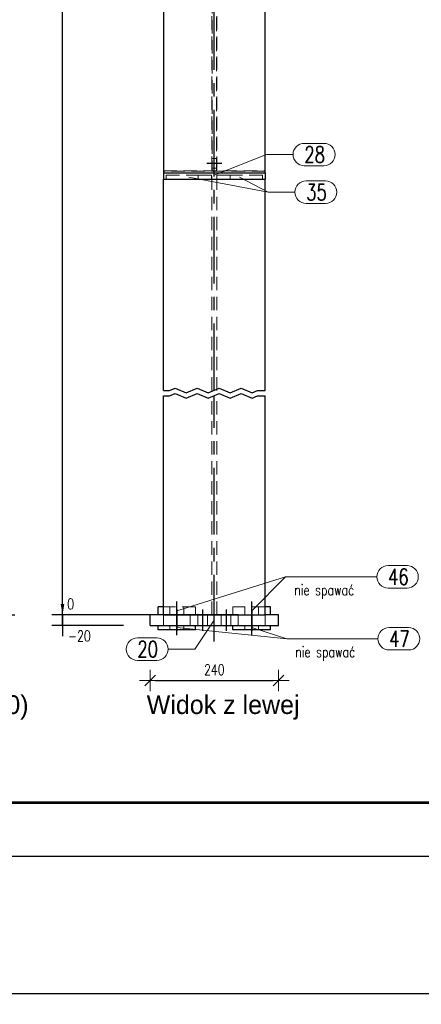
# Model space of a CAD drawing. Header units: millimetres. Extents: x 3515 to 4529, y 13642 to 14292.
# Tile 2 of 96: x 3663 to 3738, y 13642 to 13826. Entities that reach past the tile are written whole.
import ezdxf

# ---------------------------------------------------------------- set-up
doc = ezdxf.new("R2010")
doc.units = ezdxf.units.MM
doc.header["$LTSCALE"] = 10
doc.linetypes.add('HIDDEN', pattern=[0.375, 0.25, -0.125])
doc.linetypes.add('MITTE', pattern=[2, 1.25, -0.25, 0.25, -0.25])
doc.layers.get('Defpoints').update_dxf_attribs({"color": 1})
doc.layers.add('_FORMATKA', color=8, linetype='Continuous', plot=False)
for name, color, linetype, lineweight in [('_RAMKA', 7, 'Continuous', 35), ('PS_DIM', 4, 'Continuous', 13), ('PS_Hidden', 2, 'HIDDEN', 9), ('PS_Pos', 1, 'Continuous', 15), ('PS_SOLID', 7, 'Continuous', 30)]:
    doc.layers.add(name, color=color, linetype=linetype, lineweight=lineweight)
doc.layers.add('PS_MID', color=5, linetype='MITTE')
doc.layers.add('PS_SHAPE', color=3, linetype='Continuous')
doc.styles.add('simplex', font='simplex.shx', dxfattribs={"width": 0.75})
doc.dimstyles.new('1_10_GŁ_DS1-LS10', dxfattribs={"dimtxt": 2, "dimasz": 2, "dimexe": 2, "dimexo": 5, "dimgap": 1, "dimtad": 1, "dimjust": 4, "dimdec": 0, "dimlfac": 10, "dimtxsty": 'simplex', "dimblk1": 'NONE', "dimsah": 1, "dimcen": 2, "dimclrd": 256, "dimclre": 256, "dimclrt": 3, "dimadec": 1, "dimazin": 0, "dimtfac": 1, "dimtdec": 0, "dimtmove": 2, "dimatfit": 3, "dimfxl": 1, "dimarcsym": 0})
doc.dimstyles.new('1_10_PRZ', dxfattribs={"dimtxt": 2, "dimasz": 1, "dimexe": 2, "dimexo": 5, "dimgap": 1, "dimtad": 1, "dimdec": 0, "dimlfac": 10, "dimtxsty": 'simplex', "dimblk": 'dimznak', "dimcen": 2, "dimse1": 1, "dimse2": 1, "dimclrt": 3, "dimadec": 1, "dimazin": 0, "dimtfac": 1, "dimtdec": 0, "dimtix": 1, "dimtmove": 2, "dimatfit": 3, "dimldrblk": 'dim-grot', "dimfxl": 1, "dimarcsym": 0})

# ---------------------------------------------------------------- blocks, each defined once
blk = doc.blocks.new('dimznak')
at = {"color": 0}
for points in [[(0, 2), (0, -2)], [(-2, 0), (2, 0)]]:
    blk.add_lwpolyline(points, dxfattribs=at)
at = {"color": 2}
blk.add_lwpolyline([(1, 1), (-1, -1)], dxfattribs=at)
blk = doc.blocks.new('*D9')
at = {"layer": 'Defpoints', "color": 0, "transparency": 16777216}
for p in [(3517, 13669.66), (4517, 13669.66), (4517, 13643.91)]:
    blk.add_point(p, dxfattribs=at)
at = {"layer": 'PS_DIM', "color": 0, "lineweight": -2, "transparency": 16777216}
blk.add_line((3518, 13643.91), (4516, 13643.91), dxfattribs=at)
at = {"layer": 'PS_DIM', "color": 0, "lineweight": -2, "transparency": 16777216, "rotation": 180}
blk.add_blockref('dimznak', (3517, 13643.91), dxfattribs=at)
at = {"layer": 'PS_DIM', "color": 0, "lineweight": -2, "transparency": 16777216}
blk.add_blockref('dimznak', (4517, 13643.91), dxfattribs=at)
at = {"layer": 'PS_DIM', "color": 3, "transparency": 16777216, "insert": (4017, 13645.91), "char_height": 2, "attachment_point": 5, "style": 'simplex'}
blk.add_mtext('10000', dxfattribs=at)
blk = doc.blocks.new('dim-grot')
blk.add_hatch(color=256).paths.add_polyline_path([(0, 0), (-2, 0.5), (-2, -0.5)])
blk.add_lwpolyline([(0, 0), (-2, 0.5), (-2, -0.5), (0, 0)])
blk = doc.blocks.new('*X10')
at = {"color": 0}
for s, p in [('SŁ.13 Widok z przodu (Sc1:10)', (3681.8, 14281.39)), ('SŁUP GŁÓWNY (2 x)', (3681.8, 14277.01))]:
    blk.add_text(s, height=3.5, dxfattribs=at).set_placement(p)
blk = doc.blocks.new('*D12')
at = {"layer": 'Defpoints', "color": 0, "transparency": 16777216}
for p in [(3687.16, 13714.81), (3711.16, 13714.81), (3711.16, 13702.53)]:
    blk.add_point(p, dxfattribs=at)
at = {"layer": 'PS_DIM', "color": 0, "lineweight": -2, "transparency": 16777216}
blk.add_line((3688.16, 13702.53), (3710.16, 13702.53), dxfattribs=at)
at = {"layer": 'PS_DIM', "color": 0, "lineweight": -2, "transparency": 16777216, "rotation": 180}
blk.add_blockref('dimznak', (3687.16, 13702.53), dxfattribs=at)
at = {"layer": 'PS_DIM', "color": 0, "lineweight": -2, "transparency": 16777216}
blk.add_blockref('dimznak', (3711.16, 13702.53), dxfattribs=at)
at = {"layer": 'PS_DIM', "color": 3, "transparency": 16777216, "insert": (3699.16, 13704.53), "char_height": 2, "attachment_point": 5, "style": 'simplex'}
blk.add_mtext('240', dxfattribs=at)
blk = doc.blocks.new('*X13')
at = {"color": 0}
blk.add_text('Widok z lewej', height=3.5, dxfattribs=at).set_placement((3808.66, 14281.39))
blk = doc.blocks.new('*D20')
at = {"layer": 'Defpoints', "color": 0, "transparency": 16777216}
for p in [(3644.95, 13966.54), (3659.85, 13966.54), (3644.95, 13714.81)]:
    blk.add_point(p, dxfattribs=at)
at = {"layer": 'PS_DIM', "lineweight": -2, "transparency": 16777216}
for p, q in [((3649.95, 13966.54), (3661.85, 13966.54)), ((3659.85, 13714.81), (3659.85, 13964.54)), ((3649.95, 13714.81), (3661.85, 13714.81))]:
    blk.add_line(p, q, dxfattribs=at)
at = {"layer": 'PS_DIM', "transparency": 16777216}
blk.add_solid([(3659.52, 13964.54), (3660.19, 13964.54), (3659.85, 13966.54)], dxfattribs=at)
at = {"layer": 'PS_DIM', "color": 3, "transparency": 16777216, "insert": (3665.02, 13966.5), "char_height": 2, "attachment_point": 5, "rotation": 0.0573, "style": 'simplex'}
blk.add_mtext('4412', dxfattribs=at)
blk = doc.blocks.new('_None')
blk = doc.blocks.new('*D42')
at = {"layer": 'Defpoints', "color": 0, "transparency": 16777216}
for p in [(3670.75, 13714.81), (3708.66, 13714.81), (3687.16, 13712.81)]:
    blk.add_point(p, dxfattribs=at)
at = {"layer": 'PS_DIM', "lineweight": -2, "transparency": 16777216}
for p, q in [((3670.75, 13716.81), (3670.75, 13718.81)), ((3703.66, 13714.81), (3668.75, 13714.81)), ((3670.75, 13712.81), (3670.75, 13714.81)), ((3682.16, 13712.81), (3668.75, 13712.81)), ((3670.75, 13712.81), (3670.75, 13710.81))]:
    blk.add_line(p, q, dxfattribs=at)
at = {"layer": 'PS_DIM', "transparency": 16777216}
blk.add_solid([(3670.41, 13716.81), (3671.08, 13716.81), (3670.75, 13714.81)], dxfattribs=at)
at = {"layer": 'PS_DIM', "color": 3, "transparency": 16777216, "insert": (3673.91, 13710.84), "char_height": 2, "attachment_point": 5, "rotation": 0.0573, "style": 'simplex'}
blk.add_mtext('-20', dxfattribs=at)
blk = doc.blocks.new('*D43')
at = {"layer": 'Defpoints', "color": 0, "transparency": 16777216}
for p in [(3670.75, 13714.81), (3687.16, 13714.81), (3708.66, 13714.81)]:
    blk.add_point(p, dxfattribs=at)
at = {"layer": 'PS_DIM', "lineweight": -2, "transparency": 16777216}
for p, q in [((3670.75, 13716.81), (3670.75, 13718.81)), ((3703.66, 13714.81), (3668.75, 13714.81)), ((3682.16, 13714.81), (3668.75, 13714.81)), ((3670.75, 13714.81), (3670.75, 13712.81))]:
    blk.add_line(p, q, dxfattribs=at)
at = {"layer": 'PS_DIM', "transparency": 16777216}
blk.add_solid([(3670.41, 13716.81), (3671.08, 13716.81), (3670.75, 13714.81)], dxfattribs=at)
at = {"layer": 'PS_DIM', "color": 3, "transparency": 16777216, "insert": (3672.27, 13716.83), "char_height": 2, "attachment_point": 5, "rotation": 0.0573, "style": 'simplex'}
blk.add_mtext('0', dxfattribs=at)
blk = doc.blocks.new('*D44')
at = {"layer": 'Defpoints', "color": 0, "transparency": 16777216}
for p in [(3670.75, 13885.05), (3686.16, 13885.05), (3708.66, 13714.81)]:
    blk.add_point(p, dxfattribs=at)
at = {"layer": 'PS_DIM', "lineweight": -2, "transparency": 16777216}
for p, q in [((3681.16, 13885.05), (3668.75, 13885.05)), ((3670.75, 13714.81), (3670.75, 13883.05)), ((3703.66, 13714.81), (3668.75, 13714.81))]:
    blk.add_line(p, q, dxfattribs=at)
at = {"layer": 'PS_DIM', "transparency": 16777216}
blk.add_solid([(3670.41, 13883.05), (3671.08, 13883.05), (3670.75, 13885.05)], dxfattribs=at)
at = {"layer": 'PS_DIM', "color": 3, "transparency": 16777216, "insert": (3674.41, 13887.07), "char_height": 2, "attachment_point": 5, "rotation": 0.0573, "style": 'simplex'}
blk.add_mtext('3597', dxfattribs=at)
blk = doc.blocks.new('*D45')
at = {"layer": 'Defpoints', "color": 0, "transparency": 16777216}
for p in [(3670.75, 13967.35), (3701.96, 13967.35), (3708.66, 13714.81)]:
    blk.add_point(p, dxfattribs=at)
at = {"layer": 'PS_DIM', "lineweight": -2, "transparency": 16777216}
for p, q in [((3696.96, 13967.35), (3668.75, 13967.35)), ((3670.75, 13714.81), (3670.75, 13965.35)), ((3703.66, 13714.81), (3668.75, 13714.81))]:
    blk.add_line(p, q, dxfattribs=at)
at = {"layer": 'PS_DIM', "transparency": 16777216}
blk.add_solid([(3670.41, 13965.35), (3671.08, 13965.35), (3670.75, 13967.35)], dxfattribs=at)
at = {"layer": 'PS_DIM', "color": 3, "transparency": 16777216, "insert": (3674.41, 13969.37), "char_height": 2, "attachment_point": 5, "rotation": 0.0573, "style": 'simplex'}
blk.add_mtext('4420', dxfattribs=at)
blk = doc.blocks.new('*X531')
at = {"color": 1}
for p, q in [((3689.66, 13756.81), (3690.78, 13756.81)), ((3689.66, 13755.81), (3690.78, 13755.81)), ((3690.78, 13756.81), (3691.81, 13757.24)), ((3690.78, 13755.81), (3691.81, 13756.24)), ((3691.81, 13757.24), (3693.87, 13756.37)), ((3691.81, 13756.24), (3693.87, 13755.37)), ((3693.87, 13756.37), (3695.93, 13757.24)), ((3693.87, 13755.37), (3695.93, 13756.24)), ((3695.93, 13757.24), (3697.99, 13756.37)), ((3695.93, 13756.24), (3697.99, 13755.37)), ((3697.99, 13756.37), (3700.05, 13757.24)), ((3697.99, 13755.37), (3700.05, 13756.24)), ((3700.05, 13757.24), (3702.11, 13756.37)), ((3700.05, 13756.24), (3702.11, 13755.37)), ((3702.11, 13756.37), (3704.16, 13757.24)), ((3702.11, 13755.37), (3704.16, 13756.24)), ((3704.16, 13757.24), (3706.22, 13756.37)), ((3704.16, 13756.24), (3706.22, 13755.37)), ((3706.22, 13756.37), (3707.25, 13756.81)), ((3706.22, 13755.37), (3707.25, 13755.81)), ((3707.25, 13756.81), (3708.66, 13756.81)), ((3707.25, 13755.81), (3708.66, 13755.81))]:
    blk.add_line(p, q, dxfattribs=at)
at = {"layer": 'PS_Hidden', "color": 2, "linetype": 'HIDDEN'}
for p, q in [((3698.69, 13756.81), (3698.69, 13927.4)), ((3699.63, 13756.81), (3699.63, 13927.4)), ((3698.76, 13897.34), (3698.76, 13797.81)), ((3699.56, 13797.81), (3699.56, 13897.34)), ((3699.56, 13800.21), (3698.76, 13800.21)), ((3699.56, 13798.41), (3698.76, 13798.41)), ((3689.66, 13797.92), (3708.66, 13797.92)), ((3708.66, 13797.81), (3689.66, 13797.81)), ((3690.16, 13797.11), (3696.16, 13797.11)), ((3690.16, 13797.11), (3690.16, 13796.31)), ((3696.16, 13796.31), (3696.16, 13797.11)), ((3696.16, 13797.11), (3698.66, 13797.11)), ((3698.66, 13797.11), (3698.66, 13796.31)), ((3699.66, 13796.31), (3699.66, 13797.11)), ((3699.66, 13797.11), (3702.16, 13797.11)), ((3702.16, 13797.11), (3702.16, 13796.31)), ((3708.16, 13797.11), (3702.16, 13797.11)), ((3708.16, 13797.11), (3708.16, 13796.31)), ((3698.69, 13714.81), (3698.69, 13755.81)), ((3699.63, 13714.81), (3699.63, 13755.81)), ((3695.66, 13716.31), (3689.66, 13716.31)), ((3690.86, 13716.31), (3690.86, 13714.81)), ((3693.46, 13716.31), (3693.46, 13714.81)), ((3695.66, 13714.81), (3695.66, 13716.31)), ((3702.66, 13714.81), (3702.66, 13716.31)), ((3708.66, 13716.31), (3702.66, 13716.31)), ((3704.86, 13716.31), (3704.86, 13714.81)), ((3707.46, 13716.31), (3707.46, 13714.81)), ((3689.66, 13712.81), (3689.66, 13714.81)), ((3694.66, 13712.81), (3694.66, 13714.81)), ((3696.06, 13712.81), (3696.06, 13714.81)), ((3697.86, 13712.81), (3697.86, 13714.81)), ((3700.46, 13712.81), (3700.46, 13714.81)), ((3702.26, 13712.81), (3702.26, 13714.81)), ((3703.66, 13712.81), (3703.66, 13714.81)), ((3708.66, 13712.81), (3708.66, 13714.81)), ((3690.86, 13712.81), (3690.86, 13712.01)), ((3693.46, 13712.81), (3693.46, 13712.01)), ((3704.86, 13712.81), (3704.86, 13712.01)), ((3707.46, 13712.81), (3707.46, 13712.01))]:
    blk.add_line(p, q, dxfattribs=at)
at = {"layer": 'PS_MID', "color": 5, "linetype": 'MITTE'}
for p, q in [((3699.16, 13756.81), (3699.16, 13971.54)), ((3697.76, 13799.31), (3700.56, 13799.31)), ((3699.16, 13709.81), (3699.16, 13755.81)), ((3692.16, 13713.81), (3692.16, 13717.31)), ((3692.16, 13713.81), (3692.16, 13717.31)), ((3706.16, 13713.81), (3706.16, 13717.31)), ((3706.16, 13713.81), (3706.16, 13717.31)), ((3692.16, 13715.81), (3692.16, 13711.81)), ((3692.16, 13715.81), (3692.16, 13711.81)), ((3696.96, 13715.81), (3696.96, 13711.81)), ((3696.96, 13715.81), (3696.96, 13711.81)), ((3701.36, 13715.81), (3701.36, 13711.81)), ((3701.36, 13715.81), (3701.36, 13711.81)), ((3706.16, 13715.81), (3706.16, 13711.81)), ((3706.16, 13715.81), (3706.16, 13711.81)), ((3692.16, 13711.01), (3692.16, 13713.81)), ((3692.16, 13711.01), (3692.16, 13713.81)), ((3706.16, 13711.01), (3706.16, 13713.81)), ((3706.16, 13711.01), (3706.16, 13713.81))]:
    blk.add_line(p, q, dxfattribs=at)
at = {"layer": 'PS_SOLID', "color": 7, "linetype": 'Continuous'}
for p, q in [((3689.66, 13897.68), (3689.66, 13797.54)), ((3708.66, 13797.54), (3708.66, 13897.68)), ((3689.66, 13797.54), (3708.66, 13797.54)), ((3689.66, 13797.54), (3689.66, 13796.31)), ((3708.66, 13797.54), (3708.66, 13796.31)), ((3689.66, 13796.31), (3708.66, 13796.31)), ((3689.66, 13756.81), (3689.66, 13796.31)), ((3708.66, 13756.81), (3708.66, 13796.31)), ((3689.66, 13714.81), (3689.66, 13755.81)), ((3708.66, 13714.81), (3708.66, 13755.81)), ((3688.66, 13714.81), (3688.66, 13716.31)), ((3689.66, 13716.31), (3688.66, 13716.31)), ((3709.66, 13716.31), (3708.66, 13716.31)), ((3709.66, 13714.81), (3709.66, 13716.31)), ((3687.16, 13712.81), (3687.16, 13714.81)), ((3689.66, 13714.81), (3687.16, 13714.81)), ((3689.66, 13714.81), (3708.66, 13714.81)), ((3711.16, 13714.81), (3708.66, 13714.81)), ((3711.16, 13712.81), (3711.16, 13714.81)), ((3687.16, 13712.81), (3711.16, 13712.81)), ((3688.66, 13712.01), (3688.66, 13712.81)), ((3695.66, 13712.01), (3688.66, 13712.01)), ((3695.66, 13712.01), (3695.66, 13712.81)), ((3702.66, 13712.01), (3702.66, 13712.81)), ((3709.66, 13712.01), (3702.66, 13712.01)), ((3709.66, 13712.01), (3709.66, 13712.81))]:
    blk.add_line(p, q, dxfattribs=at)
blk = doc.blocks.new('*X534')
at = {"color": 1}
for p, q in [((3716.01, 13803.04), (3719.66, 13803.04)), ((3699.16, 13797.06), (3708.91, 13800.94)), ((3708.91, 13800.94), (3713.91, 13800.94)), ((3716.01, 13798.84), (3719.66, 13798.84))]:
    blk.add_line(p, q, dxfattribs=at)
for centre, start, end in [((3716.01, 13800.94), 90, 270), ((3719.66, 13800.94), 270, 90)]:
    blk.add_arc(centre, 2.1, start, end, dxfattribs=at)
at = {"color": 2, "style": 'simplex', "width": 0.75}
blk.add_text('28', height=3, dxfattribs=at).set_placement((3716.01, 13799.44))
blk = doc.blocks.new('*X536')
at = {"color": 1}
for p, q in [((3694.41, 13796.71), (3709.26, 13793.9)), ((3716.36, 13796), (3720, 13796)), ((3709.26, 13793.9), (3714.26, 13793.9)), ((3716.36, 13791.8), (3720, 13791.8))]:
    blk.add_line(p, q, dxfattribs=at)
for centre, start, end in [((3716.36, 13793.9), 90, 270), ((3720, 13793.9), 270, 90)]:
    blk.add_arc(centre, 2.1, start, end, dxfattribs=at)
at = {"color": 2, "style": 'simplex', "width": 0.75}
blk.add_text('35', height=3, dxfattribs=at).set_placement((3716.36, 13792.4))
blk = doc.blocks.new('*X537')
at = {"color": 1}
for p, q in [((3703.91, 13796.71), (3709.26, 13793.9)), ((3716.36, 13796), (3720, 13796)), ((3709.26, 13793.9), (3714.26, 13793.9)), ((3716.36, 13791.8), (3720, 13791.8))]:
    blk.add_line(p, q, dxfattribs=at)
for centre, start, end in [((3716.36, 13793.9), 90, 270), ((3720, 13793.9), 270, 90)]:
    blk.add_arc(centre, 2.1, start, end, dxfattribs=at)
at = {"color": 2, "style": 'simplex', "width": 0.75}
blk.add_text('35', height=3, dxfattribs=at).set_placement((3716.36, 13792.4))
blk = doc.blocks.new('*X538')
at = {"color": 1}
for p, q in [((3699.16, 13713.81), (3695.51, 13708.37)), ((3684.77, 13710.47), (3688.41, 13710.47)), ((3690.51, 13708.37), (3695.51, 13708.37)), ((3684.77, 13706.27), (3688.41, 13706.27))]:
    blk.add_line(p, q, dxfattribs=at)
for centre, start, end in [((3684.77, 13708.37), 90, 270), ((3688.41, 13708.37), 270, 90)]:
    blk.add_arc(centre, 2.1, start, end, dxfattribs=at)
at = {"color": 2, "style": 'simplex', "width": 0.75}
blk.add_text('20', height=3, dxfattribs=at).set_placement((3684.77, 13706.87))
blk = doc.blocks.new('*X569')
at = {"color": 1}
for p, q in [((3731.7, 13724.02), (3735.24, 13724.02)), ((3706.16, 13715.56), (3712.52, 13721.92)), ((3712.52, 13721.92), (3729.6, 13721.92)), ((3731.7, 13719.82), (3735.24, 13719.82))]:
    blk.add_line(p, q, dxfattribs=at)
for centre, start, end in [((3731.7, 13721.92), 90, 270), ((3735.24, 13721.92), 270, 90)]:
    blk.add_arc(centre, 2.1, start, end, dxfattribs=at)
at = {"color": 2, "style": 'simplex', "width": 0.75}
blk.add_text('46', height=3, dxfattribs=at).set_placement((3731.7, 13720.42))
at = {"color": 3, "style": 'simplex', "width": 0.75}
blk.add_text('nie spawać', height=2, dxfattribs=at).set_placement((3714.12, 13718.46))
blk = doc.blocks.new('*X570')
at = {"color": 1}
for p, q in [((3706.16, 13712.41), (3712.71, 13710.33)), ((3731.89, 13712.43), (3735.54, 13712.43)), ((3712.71, 13710.33), (3729.79, 13710.33)), ((3731.89, 13708.23), (3735.54, 13708.23))]:
    blk.add_line(p, q, dxfattribs=at)
for centre, start, end in [((3731.89, 13710.33), 90, 270), ((3735.54, 13710.33), 270, 90)]:
    blk.add_arc(centre, 2.1, start, end, dxfattribs=at)
at = {"color": 2, "style": 'simplex', "width": 0.75}
blk.add_text('47', height=3, dxfattribs=at).set_placement((3731.89, 13708.83))
at = {"color": 3, "style": 'simplex', "width": 0.75}
blk.add_text('nie spawać', height=2, dxfattribs=at).set_placement((3714.31, 13706.86))
blk = doc.blocks.new('*X571')
at = {"color": 1}
for p, q in [((3692.16, 13712.41), (3712.71, 13710.33)), ((3731.89, 13712.43), (3735.54, 13712.43)), ((3712.71, 13710.33), (3729.79, 13710.33)), ((3731.89, 13708.23), (3735.54, 13708.23))]:
    blk.add_line(p, q, dxfattribs=at)
for centre, start, end in [((3731.89, 13710.33), 90, 270), ((3735.54, 13710.33), 270, 90)]:
    blk.add_arc(centre, 2.1, start, end, dxfattribs=at)
at = {"color": 2, "style": 'simplex', "width": 0.75}
blk.add_text('47', height=3, dxfattribs=at).set_placement((3731.89, 13708.83))
at = {"color": 3, "style": 'simplex', "width": 0.75}
blk.add_text('nie spawać', height=2, dxfattribs=at).set_placement((3714.31, 13706.86))
blk = doc.blocks.new('*X572')
at = {"color": 1}
for p, q in [((3731.7, 13724.02), (3735.24, 13724.02)), ((3692.16, 13715.56), (3712.52, 13721.92)), ((3712.52, 13721.92), (3729.6, 13721.92)), ((3731.7, 13719.82), (3735.24, 13719.82))]:
    blk.add_line(p, q, dxfattribs=at)
for centre, start, end in [((3731.7, 13721.92), 90, 270), ((3735.24, 13721.92), 270, 90)]:
    blk.add_arc(centre, 2.1, start, end, dxfattribs=at)
at = {"color": 2, "style": 'simplex', "width": 0.75}
blk.add_text('46', height=3, dxfattribs=at).set_placement((3731.7, 13720.42))
at = {"color": 3, "style": 'simplex', "width": 0.75}
blk.add_text('nie spawać', height=2, dxfattribs=at).set_placement((3714.12, 13718.46))
blk = doc.blocks.new('*X573')
at = {"color": 1}
for p, q in [((3731.7, 13724.02), (3735.24, 13724.02)), ((3706.16, 13715.56), (3712.52, 13721.92)), ((3712.52, 13721.92), (3729.6, 13721.92)), ((3731.7, 13719.82), (3735.24, 13719.82))]:
    blk.add_line(p, q, dxfattribs=at)
for centre, start, end in [((3731.7, 13721.92), 90, 270), ((3735.24, 13721.92), 270, 90)]:
    blk.add_arc(centre, 2.1, start, end, dxfattribs=at)
at = {"color": 2, "style": 'simplex', "width": 0.75}
blk.add_text('46', height=3, dxfattribs=at).set_placement((3731.7, 13720.42))
at = {"color": 3, "style": 'simplex', "width": 0.75}
blk.add_text('nie spawać', height=2, dxfattribs=at).set_placement((3714.12, 13718.46))
blk = doc.blocks.new('*X574')
at = {"color": 1}
for p, q in [((3706.16, 13712.41), (3712.71, 13710.33)), ((3731.89, 13712.43), (3735.54, 13712.43)), ((3712.71, 13710.33), (3729.79, 13710.33)), ((3731.89, 13708.23), (3735.54, 13708.23))]:
    blk.add_line(p, q, dxfattribs=at)
for centre, start, end in [((3731.89, 13710.33), 90, 270), ((3735.54, 13710.33), 270, 90)]:
    blk.add_arc(centre, 2.1, start, end, dxfattribs=at)
at = {"color": 2, "style": 'simplex', "width": 0.75}
blk.add_text('47', height=3, dxfattribs=at).set_placement((3731.89, 13708.83))
at = {"color": 3, "style": 'simplex', "width": 0.75}
blk.add_text('nie spawać', height=2, dxfattribs=at).set_placement((3714.31, 13706.86))
blk = doc.blocks.new('*X575')
at = {"color": 1}
for p, q in [((3692.16, 13712.41), (3712.71, 13710.33)), ((3731.89, 13712.43), (3735.54, 13712.43)), ((3712.71, 13710.33), (3729.79, 13710.33)), ((3731.89, 13708.23), (3735.54, 13708.23))]:
    blk.add_line(p, q, dxfattribs=at)
for centre, start, end in [((3731.89, 13710.33), 90, 270), ((3735.54, 13710.33), 270, 90)]:
    blk.add_arc(centre, 2.1, start, end, dxfattribs=at)
at = {"color": 2, "style": 'simplex', "width": 0.75}
blk.add_text('47', height=3, dxfattribs=at).set_placement((3731.89, 13708.83))
at = {"color": 3, "style": 'simplex', "width": 0.75}
blk.add_text('nie spawać', height=2, dxfattribs=at).set_placement((3714.31, 13706.86))
blk = doc.blocks.new('*X576')
at = {"color": 1}
for p, q in [((3731.7, 13724.02), (3735.24, 13724.02)), ((3692.16, 13715.56), (3712.52, 13721.92)), ((3712.52, 13721.92), (3729.6, 13721.92)), ((3731.7, 13719.82), (3735.24, 13719.82))]:
    blk.add_line(p, q, dxfattribs=at)
for centre, start, end in [((3731.7, 13721.92), 90, 270), ((3735.24, 13721.92), 270, 90)]:
    blk.add_arc(centre, 2.1, start, end, dxfattribs=at)
at = {"color": 2, "style": 'simplex', "width": 0.75}
blk.add_text('46', height=3, dxfattribs=at).set_placement((3731.7, 13720.42))
at = {"color": 3, "style": 'simplex', "width": 0.75}
blk.add_text('nie spawać', height=2, dxfattribs=at).set_placement((3714.12, 13718.46))

msp = doc.modelspace()

# ---------------------------------------------------------------- linework, layer by layer
at = {"layer": '_FORMATKA', "lineweight": -3}
msp.add_lwpolyline([(3528.49, 13669.66), (4528.49, 13669.66), (4528.49, 14263.66), (3528.49, 14263.66)], close=True, dxfattribs=at)
at = {"layer": '_RAMKA', "lineweight": -3, "const_width": 0.5}
msp.add_lwpolyline([(3558.49, 13679.66), (4518.49, 13679.66), (4518.49, 14253.66), (3558.49, 14253.66)], close=True, dxfattribs=at)

# ---------------------------------------------------------------- block references
for name, p in [('*X10', (-82.18, -585.15)), ('*X13', (-122.15, -585.15))]:
    msp.add_blockref(name, p)
at = {"layer": 'PS_Pos'}
for name in ['*X534', '*X536', '*X537', '*X572', '*X576', '*X569', '*X573', '*X538', '*X571', '*X575', '*X570', '*X574']:
    msp.add_blockref(name, (0, 0), dxfattribs=at)
at = {"layer": 'PS_SHAPE', "color": 3}
msp.add_blockref('*X531', (0, 0), dxfattribs=at)

# ---------------------------------------------------------------- dimensions: what is measured, and where the dimension line sits
at = {"layer": 'PS_DIM'}
for base, p1, p2, text, picture, middle in [((3670.75, 13967.35), (3708.66, 13714.81), (3701.96, 13967.35), '4420', '*D45', (3674.41, 13969.37)), ((3659.85, 13966.54), (3644.95, 13714.81), (3644.95, 13966.54), '4412', '*D20', (3665.02, 13966.5)), ((3670.75, 13885.05), (3708.66, 13714.81), (3686.16, 13885.05), '3597', '*D44', (3674.41, 13887.07)), ((3670.75, 13714.81), (3687.16, 13712.81), (3708.66, 13714.81), '-20', '*D42', (3673.91, 13710.84))]:
    dim = msp.add_linear_dim(base=base, p1=p1, p2=p2, angle=90, text=text, dimstyle='1_10_GŁ_DS1-LS10', dxfattribs=at)
    dim.commit()
    dim.dimension.update_dxf_attribs({"geometry": picture, "text_midpoint": middle, "dimtype": 128, "text_rotation": 0.0573})
dim = msp.add_linear_dim(base=(3670.74581, 13714.80961668), p1=(3708.66444511, 13714.80961668), p2=(3687.16444511, 13714.80961668), angle=90, dimstyle='1_10_GŁ_DS1-LS10', dxfattribs=at)
dim.commit()
dim.dimension.update_dxf_attribs({"geometry": '*D43', "text_midpoint": (3672.26581, 13716.82961668), "dimtype": 128, "text_rotation": 0.05729578})
for base, p1, p2, picture, middle in [((3711.16, 13702.53), (3687.16, 13714.81), (3711.16, 13714.81), '*D12', (3699.16, 13704.53)), ((4517, 13643.91), (3517, 13669.66), (4517, 13669.66), '*D9', (4017, 13645.91))]:
    dim = msp.add_linear_dim(base=base, p1=p1, p2=p2, dimstyle='1_10_PRZ', dxfattribs=at)
    dim.commit()
    dim.dimension.update_dxf_attribs({"geometry": picture, "text_midpoint": middle})

doc.saveas('drawing.dxf')
